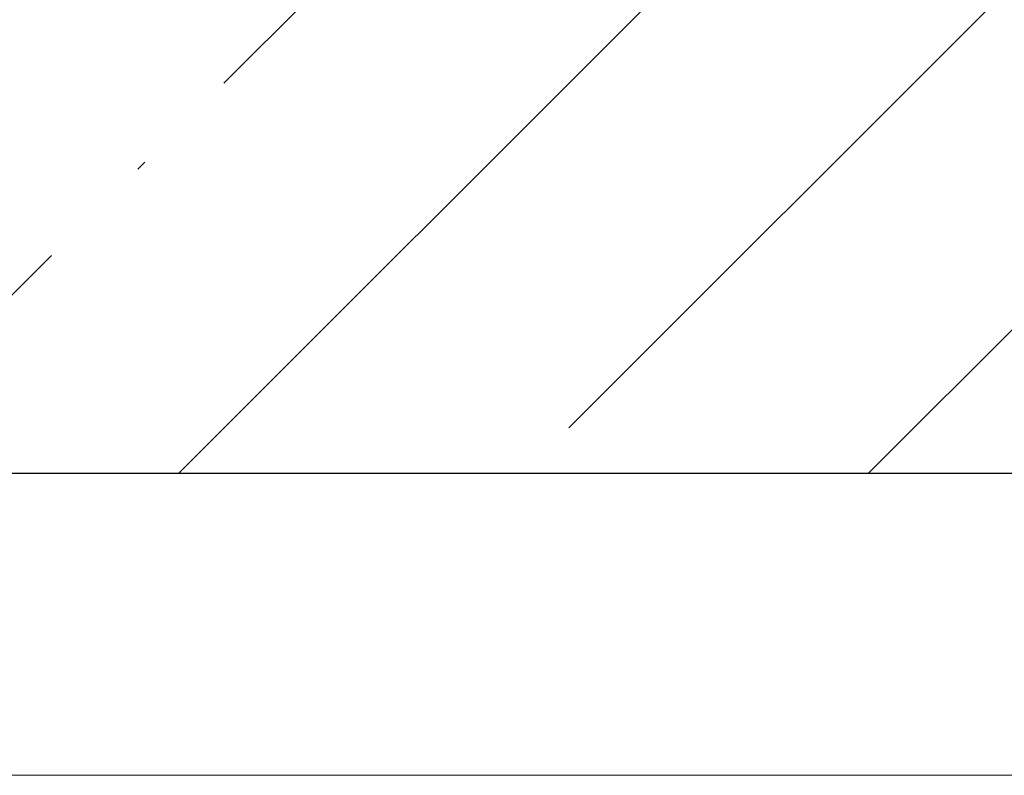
# Model space of a CAD drawing. Header units: millimetres. Extents: x 786 to 42540, y -7760 to 3796.
# Tile 197 of 256: x 38533 to 38859, y -6100 to -5850. Entities that reach past the tile are written whole.
import ezdxf

# ---------------------------------------------------------------- set-up
doc = ezdxf.new("R2010")
doc.units = ezdxf.units.MM
for name, color, linetype, lineweight in [('A-DETL-GENF', 7, 'Continuous', 13), ('A-FLOR', 7, 'Continuous', 13), ('A-FLOR-PATT', 7, 'Continuous', 25)]:
    doc.layers.add(name, color=color, linetype=linetype, lineweight=lineweight)

# ---------------------------------------------------------------- blocks, each defined once
blk = doc.blocks.new('Линия разрыва - М 1_50-5314776-Разрез по Рампе Р1_фрагмент пола')
at = {"layer": 'A-DETL-GENF', "lineweight": 5}
blk.add_line((80487.61, -6100), (61994.54, -6100), dxfattribs=at)

msp = doc.modelspace()

# ---------------------------------------------------------------- hatches: boundary and pattern name
at = {"layer": 'A-FLOR-PATT', "lineweight": 5}
h = msp.add_hatch(dxfattribs=at)
h.set_pattern_fill('FP_8', color=256, style=0, pattern_type=2)
h.set_pattern_definition([(45, (48694.21, -5700), (-114.0493, 114.0493), []), (45, (48808.26, -5700), (-114.0493, 114.0493), [201.613, -40.323, 3.353, -36.97])])
h.paths.add_polyline_path([(42440.27, -6000), (42440.27, -5750), (37240.27, -5750), (37240.27, -6000), (41291.34, -6000)])

# ---------------------------------------------------------------- linework, layer by layer
at = {"layer": 'A-FLOR', "lineweight": 25}
msp.add_line((37240.27, -6000), (42440.27, -6000), dxfattribs=at)

# ---------------------------------------------------------------- block references
at = {"layer": 'A-DETL-GENF'}
msp.add_blockref('Линия разрыва - М 1_50-5314776-Разрез по Рампе Р1_фрагмент пола', (-41359.73, 0), dxfattribs=at)

doc.saveas('drawing.dxf')
